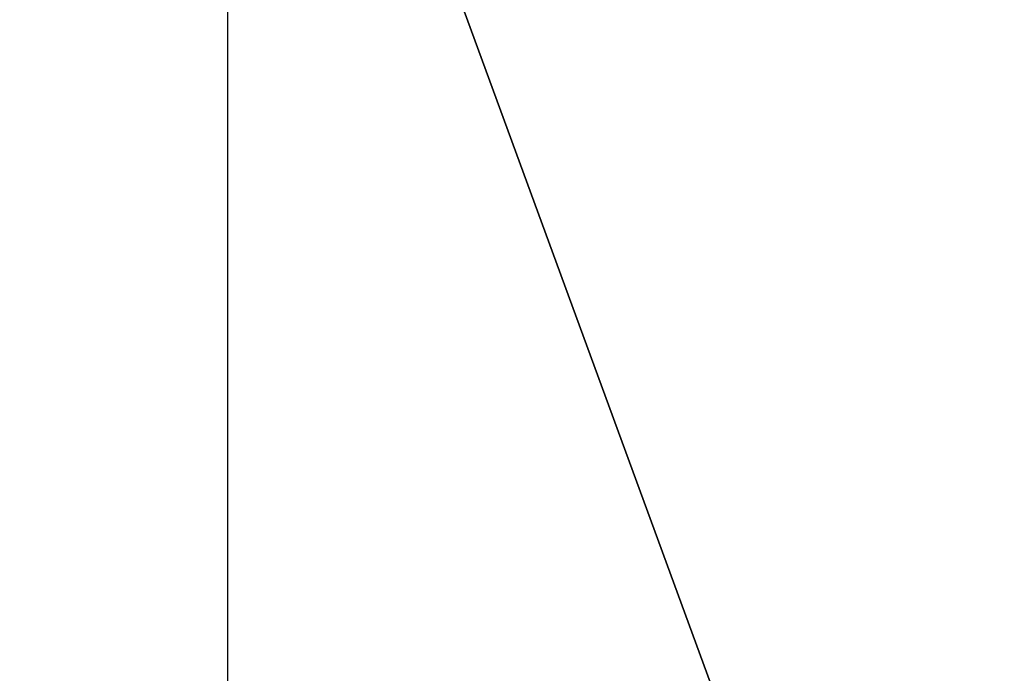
# Model space of a CAD drawing. Extents: x 0 to 80, y 0 to 80.
# Tile 143 of 256: x 8.29595 to 8.3018, y 35.41451 to 35.4184. Entities that reach past the tile are written whole.
import ezdxf

# ---------------------------------------------------------------- set-up
doc = ezdxf.new("R2010")
doc.units = 0
doc.header["$LTSCALE"] = 25.4
doc.layers.get('0').update_dxf_attribs({"color": 13, "linetype": 'CONTINUOUS'})

# ---------------------------------------------------------------- blocks, each defined once
blk = doc.blocks.new('ORBIT-I-KINKIET-20-7806-78')
at = {"color": 7}
for p, q in [((24.6938, 35.64608, 304.9788818), (24.6938, 35.7683601, 304.9788818)), ((24.6938, 35.7683601, 304.9788818), (24.7385921, 35.64608, 304.1798401)), ((24.6938, 35.7683601, 304.9788818), (24.7385921, 35.64608, 304.1798401))]:
    blk.add_line(p, q, dxfattribs=at)
mesh = blk.add_polyface(dxfattribs=at)
corners = [(25.0446873, 35.7683601, 343.570343), (24.3199768, 35.64608, 343.1353149), (25.0446873, 35.64608, 343.570343)]
mesh.append_faces([[corners[k] for k in face] for face in [(0, 1, 2)]], dxfattribs={"color": 7})
mesh = blk.add_polyface(dxfattribs=at)
corners = [(25.0446873, 35.7683601, 343.570343), (24.3199768, 35.7683601, 343.1353149), (24.3199768, 35.64608, 343.1353149)]
mesh.append_faces([[corners[k] for k in face] for face in [(0, 1, 2)]], dxfattribs={"color": 7})
mesh = blk.add_polyface(dxfattribs=at)
corners = [(24.6938, 35.7683601, 304.9788818), (24.7385921, 35.64608, 304.1798401), (24.6938, 35.64608, 304.9788818)]
mesh.append_faces([[corners[k] for k in face] for face in [(0, 1, 2)]], dxfattribs={"color": 7})
mesh = blk.add_polyface(dxfattribs=at)
corners = [(24.7385921, 35.7683601, 304.1798401), (24.7385921, 35.64608, 304.1798401), (24.6938, 35.7683601, 304.9788818)]
mesh.append_faces([[corners[k] for k in face] for face in [(0, 1, 2)]], dxfattribs={"color": 7})

msp = doc.modelspace()

# ---------------------------------------------------------------- block references
at = {"color": 0}
msp.add_blockref('ORBIT-I-KINKIET-20-7806-78', (-16.3966141, -0.3460782, -57.5), dxfattribs=at)

doc.saveas('drawing.dxf')
